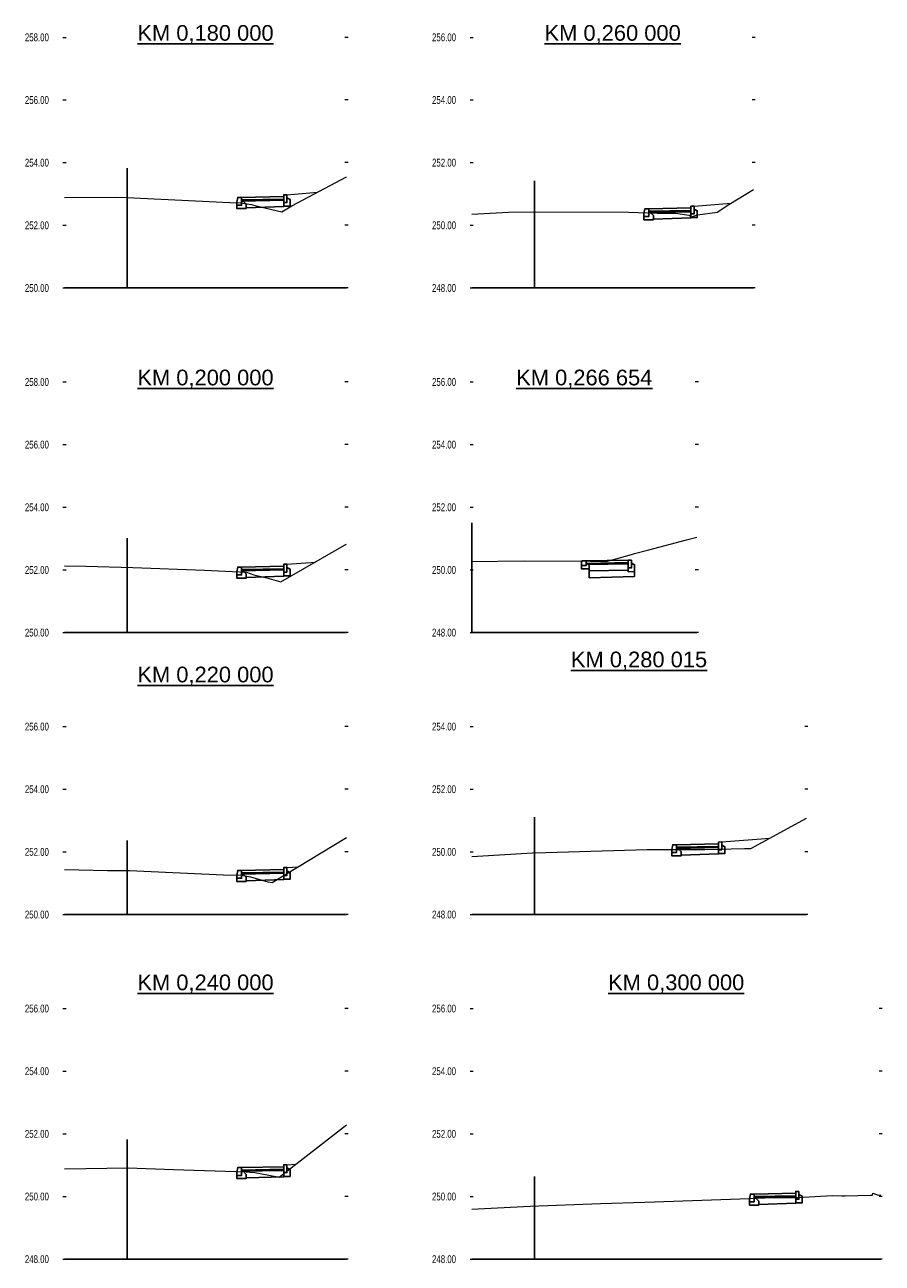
# Model space of a CAD drawing. Header units: millimetres. Extents: x -621312.5 to -621215.2, y -1175955.3 to -1175915.7.
# Tile 3 of 4: x -621262.5 to -621235.2, y -1175955.3 to -1175915.7. Entities that reach past the tile are written whole.
import ezdxf
from ezdxf.enums import TextEntityAlignment as Align

# ---------------------------------------------------------------- set-up
doc = ezdxf.new("R2010")
doc.units = ezdxf.units.MM
doc.linetypes.add('DASHDOT', pattern=[1, 0.5, -0.25, 0, -0.25])
doc.layers.add('++rez_c_nasyp', color=7, linetype='Continuous', lineweight=0, true_color=0x64f000)
doc.layers.add('05_PP_Původní terén', color=7, linetype='Continuous', lineweight=0)
doc.layers.add('59', color=7, linetype='Continuous', lineweight=0)
for name, color, linetype in [('_PIS_obrubník', 2, 'Continuous'), ('_PIS_Osa', 1, 'DASHDOT'), ('_PIS_Popis_Staničení', 5, 'Continuous'), ('_PIS_Srovnávací rovina', 4, 'Continuous'), ('_PIS_Vozovkové souvrství', 6, 'Continuous')]:
    doc.layers.add(name, color=color, linetype=linetype)
doc.styles.add('ROMANS', font='wromans.shx')
doc.styles.add('Style-Arial', font='arial.ttf')

msp = doc.modelspace()

# ---------------------------------------------------------------- linework, layer by layer
at = {"layer": '++rez_c_nasyp', "flags": 128}
for points in [[(-621254.157, -1175921.162), (-621253.18, -1175921.084)], [(-621241.157, -1175921.525), (-621239.976, -1175921.43)], [(-621254.157, -1175932.961), (-621253.244, -1175932.888)], [(-621240.275, -1175941.824), (-621238.74, -1175941.7)], [(-621254.157, -1175942.643), (-621253.795, -1175942.614)], [(-621254.157, -1175952.128), (-621253.871, -1175952.105)]]:
    msp.add_lwpolyline(points, dxfattribs=at)
at = {"layer": '05_PP_Původní terén', "flags": 128}
for points in [[(-621261.257, -1175921.253), (-621259.624, -1175921.243), (-621259.264, -1175921.251), (-621255.98, -1175921.408), (-621255.636, -1175921.422), (-621255.289, -1175921.477), (-621255.252, -1175921.49), (-621255.184, -1175921.511), (-621254.319, -1175921.706), (-621253.997, -1175921.523), (-621252.257, -1175920.588)], [(-621248.257, -1175921.784), (-621247.084, -1175921.724), (-621246.233, -1175921.712), (-621243.253, -1175921.724), (-621242.336, -1175921.753), (-621242.099, -1175921.757), (-621241.755, -1175921.753), (-621241.319, -1175921.82), (-621241.24, -1175921.864), (-621241.044, -1175921.805), (-621240.425, -1175921.715), (-621240.049, -1175921.474), (-621239.257, -1175921.002)], [(-621248.257, -1175932.87), (-621246.583, -1175932.851), (-621244.473, -1175932.859), (-621243.965, -1175932.867), (-621243.157, -1175932.646), (-621243.062, -1175932.62), (-621242.606, -1175932.502), (-621241.398, -1175932.178), (-621241.069, -1175932.099)], [(-621261.257, -1175933.011), (-621260.577, -1175933.023), (-621259.08, -1175933.062), (-621256.792, -1175933.144), (-621255.45, -1175933.215), (-621255.21, -1175933.3), (-621255.029, -1175933.339), (-621254.797, -1175933.39), (-621254.349, -1175933.525), (-621252.316, -1175932.353), (-621252.257, -1175932.32)], [(-621248.257, -1175942.289), (-621246.312, -1175942.173), (-621245.895, -1175942.16), (-621242.657, -1175942.067), (-621241.869, -1175942.067), (-621241.134, -1175942.067), (-621240.957, -1175942.067), (-621240.932, -1175942.066), (-621240.811, -1175942.063), (-621239.551, -1175942.031), (-621239.344, -1175942.027), (-621237.573, -1175941.067)], [(-621261.257, -1175942.698), (-621259.889, -1175942.729), (-621259.181, -1175942.735), (-621256.182, -1175942.867), (-621255.634, -1175942.888), (-621255.377, -1175942.93), (-621255.319, -1175942.933), (-621254.767, -1175943.095), (-621254.626, -1175943.121), (-621252.257, -1175941.676)], [(-621261.257, -1175952.257), (-621259.224, -1175952.228), (-621257.774, -1175952.283), (-621255.462, -1175952.354), (-621255.337, -1175952.366), (-621255.177, -1175952.375), (-621254.792, -1175952.447), (-621254.403, -1175952.518), (-621252.257, -1175950.855)], [(-621248.257, -1175953.546), (-621247.852, -1175953.52), (-621246.39, -1175953.45), (-621244.142, -1175953.368), (-621242.727, -1175953.322), (-621239.389, -1175953.201), (-621238.903, -1175953.183), (-621237.855, -1175953.17), (-621236.751, -1175953.108), (-621236.44, -1175953.123), (-621236.339, -1175953.118), (-621235.528, -1175953.102), (-621235.463, -1175953.095), (-621235.446, -1175953.032), (-621235.279, -1175953.093), (-621235.2, -1175953.091)]]:
    msp.add_lwpolyline(points, dxfattribs=at)
at = {"layer": '59'}
for p, q in [((-621261.307, -1175916.14), (-621261.207, -1175916.14)), ((-621252.207, -1175916.14), (-621252.307, -1175916.14)), ((-621248.307, -1175916.14), (-621248.207, -1175916.14)), ((-621239.207, -1175916.14), (-621239.307, -1175916.14)), ((-621261.307, -1175918.14), (-621261.207, -1175918.14)), ((-621252.207, -1175918.14), (-621252.307, -1175918.14)), ((-621248.307, -1175918.14), (-621248.207, -1175918.14)), ((-621239.207, -1175918.14), (-621239.307, -1175918.14)), ((-621261.307, -1175920.14), (-621261.207, -1175920.14)), ((-621252.207, -1175920.14), (-621252.307, -1175920.14)), ((-621248.307, -1175920.14), (-621248.207, -1175920.14)), ((-621239.207, -1175920.14), (-621239.307, -1175920.14)), ((-621261.307, -1175922.14), (-621261.207, -1175922.14)), ((-621252.207, -1175922.14), (-621252.307, -1175922.14)), ((-621248.307, -1175922.14), (-621248.207, -1175922.14)), ((-621239.207, -1175922.14), (-621239.307, -1175922.14)), ((-621261.307, -1175924.14), (-621261.207, -1175924.14)), ((-621252.207, -1175924.14), (-621252.307, -1175924.14)), ((-621248.307, -1175924.14), (-621248.207, -1175924.14)), ((-621239.207, -1175924.14), (-621239.307, -1175924.14)), ((-621261.307, -1175927.14), (-621261.207, -1175927.14)), ((-621252.207, -1175927.14), (-621252.307, -1175927.14)), ((-621248.307, -1175927.14), (-621248.207, -1175927.14)), ((-621241.019, -1175927.14), (-621241.119, -1175927.14)), ((-621261.307, -1175929.14), (-621261.207, -1175929.14)), ((-621252.207, -1175929.14), (-621252.307, -1175929.14)), ((-621248.307, -1175929.14), (-621248.207, -1175929.14)), ((-621241.019, -1175929.14), (-621241.119, -1175929.14)), ((-621261.307, -1175931.14), (-621261.207, -1175931.14)), ((-621252.207, -1175931.14), (-621252.307, -1175931.14)), ((-621248.307, -1175931.14), (-621248.207, -1175931.14)), ((-621241.019, -1175931.14), (-621241.119, -1175931.14)), ((-621261.307, -1175933.14), (-621261.207, -1175933.14)), ((-621252.207, -1175933.14), (-621252.307, -1175933.14)), ((-621248.307, -1175933.14), (-621248.207, -1175933.14)), ((-621241.019, -1175933.14), (-621241.119, -1175933.14)), ((-621261.307, -1175935.14), (-621261.207, -1175935.14)), ((-621252.207, -1175935.14), (-621252.307, -1175935.14)), ((-621248.307, -1175935.14), (-621248.207, -1175935.14)), ((-621241.019, -1175935.14), (-621241.119, -1175935.14)), ((-621261.307, -1175938.14), (-621261.207, -1175938.14)), ((-621252.207, -1175938.14), (-621252.307, -1175938.14)), ((-621248.307, -1175938.14), (-621248.207, -1175938.14)), ((-621237.523, -1175938.14), (-621237.623, -1175938.14)), ((-621261.307, -1175940.14), (-621261.207, -1175940.14)), ((-621252.207, -1175940.14), (-621252.307, -1175940.14)), ((-621248.307, -1175940.14), (-621248.207, -1175940.14)), ((-621237.523, -1175940.14), (-621237.623, -1175940.14)), ((-621261.307, -1175942.14), (-621261.207, -1175942.14)), ((-621252.207, -1175942.14), (-621252.307, -1175942.14)), ((-621248.307, -1175942.14), (-621248.207, -1175942.14)), ((-621237.523, -1175942.14), (-621237.623, -1175942.14)), ((-621261.307, -1175944.14), (-621261.207, -1175944.14)), ((-621252.207, -1175944.14), (-621252.307, -1175944.14)), ((-621248.307, -1175944.14), (-621248.207, -1175944.14)), ((-621237.523, -1175944.14), (-621237.623, -1175944.14)), ((-621261.307, -1175947.14), (-621261.207, -1175947.14)), ((-621252.207, -1175947.14), (-621252.307, -1175947.14)), ((-621248.307, -1175947.14), (-621248.207, -1175947.14)), ((-621235.15, -1175947.14), (-621235.25, -1175947.14)), ((-621261.307, -1175949.14), (-621261.207, -1175949.14)), ((-621252.207, -1175949.14), (-621252.307, -1175949.14)), ((-621248.307, -1175949.14), (-621248.207, -1175949.14)), ((-621235.15, -1175949.14), (-621235.25, -1175949.14)), ((-621261.307, -1175951.14), (-621261.207, -1175951.14)), ((-621252.207, -1175951.14), (-621252.307, -1175951.14)), ((-621248.307, -1175951.14), (-621248.207, -1175951.14)), ((-621235.15, -1175951.14), (-621235.25, -1175951.14)), ((-621261.307, -1175953.14), (-621261.207, -1175953.14)), ((-621252.207, -1175953.14), (-621252.307, -1175953.14)), ((-621248.307, -1175953.14), (-621248.207, -1175953.14)), ((-621235.15, -1175953.14), (-621235.25, -1175953.14)), ((-621261.307, -1175955.14), (-621261.207, -1175955.14)), ((-621252.207, -1175955.14), (-621252.307, -1175955.14)), ((-621248.307, -1175955.14), (-621248.207, -1175955.14)), ((-621235.15, -1175955.14), (-621235.25, -1175955.14))]:
    msp.add_line(p, q, dxfattribs=at)
at = {"layer": '_PIS_obrubník', "flags": 128}
for points in [[(-621255.607, -1175921.499), (-621255.607, -1175921.249), (-621255.727, -1175921.249), (-621255.757, -1175921.399), (-621255.757, -1175921.499), (-621255.607, -1175921.499)], [(-621255.607, -1175921.499), (-621255.607, -1175921.249), (-621255.727, -1175921.249), (-621255.757, -1175921.399), (-621255.757, -1175921.499), (-621255.607, -1175921.499)], [(-621242.607, -1175921.862), (-621242.607, -1175921.612), (-621242.727, -1175921.612), (-621242.757, -1175921.762), (-621242.757, -1175921.862), (-621242.607, -1175921.862)], [(-621242.607, -1175921.862), (-621242.607, -1175921.612), (-621242.727, -1175921.612), (-621242.757, -1175921.762), (-621242.757, -1175921.862), (-621242.607, -1175921.862)], [(-621244.607, -1175933.003), (-621244.607, -1175932.853), (-621244.737, -1175932.853), (-621244.757, -1175932.873), (-621244.757, -1175933.003), (-621244.607, -1175933.003)], [(-621244.607, -1175933.003), (-621244.607, -1175932.853), (-621244.737, -1175932.853), (-621244.757, -1175932.873), (-621244.757, -1175933.003), (-621244.607, -1175933.003)], [(-621255.607, -1175933.298), (-621255.607, -1175933.048), (-621255.727, -1175933.048), (-621255.757, -1175933.198), (-621255.757, -1175933.298), (-621255.607, -1175933.298)], [(-621255.607, -1175933.298), (-621255.607, -1175933.048), (-621255.727, -1175933.048), (-621255.757, -1175933.198), (-621255.757, -1175933.298), (-621255.607, -1175933.298)], [(-621241.72, -1175942.163), (-621241.72, -1175941.913), (-621241.839, -1175941.913), (-621241.869, -1175942.063), (-621241.869, -1175942.163), (-621241.72, -1175942.163)], [(-621241.72, -1175942.163), (-621241.72, -1175941.913), (-621241.839, -1175941.913), (-621241.869, -1175942.063), (-621241.869, -1175942.163), (-621241.72, -1175942.163)], [(-621255.607, -1175942.98), (-621255.607, -1175942.73), (-621255.727, -1175942.73), (-621255.757, -1175942.88), (-621255.757, -1175942.98), (-621255.607, -1175942.98)], [(-621255.607, -1175942.98), (-621255.607, -1175942.73), (-621255.727, -1175942.73), (-621255.757, -1175942.88), (-621255.757, -1175942.98), (-621255.607, -1175942.98)], [(-621255.607, -1175952.465), (-621255.607, -1175952.215), (-621255.727, -1175952.215), (-621255.757, -1175952.365), (-621255.757, -1175952.465), (-621255.607, -1175952.465)], [(-621255.607, -1175952.465), (-621255.607, -1175952.215), (-621255.727, -1175952.215), (-621255.757, -1175952.365), (-621255.757, -1175952.465), (-621255.607, -1175952.465)], [(-621239.241, -1175953.315), (-621239.241, -1175953.065), (-621239.359, -1175953.065), (-621239.389, -1175953.215), (-621239.389, -1175953.315), (-621239.241, -1175953.315)], [(-621239.241, -1175953.315), (-621239.241, -1175953.065), (-621239.359, -1175953.065), (-621239.389, -1175953.215), (-621239.389, -1175953.315), (-621239.241, -1175953.315)]]:
    msp.add_lwpolyline(points, dxfattribs=at)
for points in [[(-621255.607, -1175921.369), (-621255.557, -1175921.369), (-621255.457, -1175921.469), (-621255.457, -1175921.599), (-621255.757, -1175921.599), (-621255.757, -1175921.499), (-621255.607, -1175921.499), (-621255.607, -1175921.369)], [(-621255.607, -1175921.369), (-621255.557, -1175921.369), (-621255.457, -1175921.469), (-621255.457, -1175921.599), (-621255.757, -1175921.599), (-621255.757, -1175921.499), (-621255.607, -1175921.499), (-621255.607, -1175921.369)], [(-621254.257, -1175921.412), (-621254.257, -1175921.532), (-621254.057, -1175921.532), (-621254.057, -1175921.312), (-621254.157, -1175921.262), (-621254.157, -1175921.412), (-621254.257, -1175921.412)], [(-621254.257, -1175921.412), (-621254.257, -1175921.532), (-621254.057, -1175921.532), (-621254.057, -1175921.312), (-621254.157, -1175921.262), (-621254.157, -1175921.412), (-621254.257, -1175921.412)], [(-621242.607, -1175921.732), (-621242.557, -1175921.732), (-621242.457, -1175921.832), (-621242.457, -1175921.962), (-621242.757, -1175921.962), (-621242.757, -1175921.862), (-621242.607, -1175921.862), (-621242.607, -1175921.732)], [(-621242.607, -1175921.732), (-621242.557, -1175921.732), (-621242.457, -1175921.832), (-621242.457, -1175921.962), (-621242.757, -1175921.962), (-621242.757, -1175921.862), (-621242.607, -1175921.862), (-621242.607, -1175921.732)], [(-621241.257, -1175921.775), (-621241.257, -1175921.895), (-621241.057, -1175921.895), (-621241.057, -1175921.675), (-621241.157, -1175921.625), (-621241.157, -1175921.775), (-621241.257, -1175921.775)], [(-621241.257, -1175921.775), (-621241.257, -1175921.895), (-621241.057, -1175921.895), (-621241.057, -1175921.675), (-621241.157, -1175921.625), (-621241.157, -1175921.775), (-621241.257, -1175921.775)], [(-621244.607, -1175932.903), (-621244.507, -1175933.003), (-621244.507, -1175933.103), (-621244.757, -1175933.103), (-621244.757, -1175933.003), (-621244.607, -1175933.003), (-621244.607, -1175932.903)], [(-621244.607, -1175932.903), (-621244.507, -1175933.003), (-621244.507, -1175933.103), (-621244.757, -1175933.103), (-621244.757, -1175933.003), (-621244.607, -1175933.003), (-621244.607, -1175932.903)], [(-621243.257, -1175933.076), (-621243.257, -1175933.196), (-621243.056, -1175933.195), (-621243.056, -1175932.975), (-621243.157, -1175932.926), (-621243.157, -1175933.076), (-621243.257, -1175933.076)], [(-621243.257, -1175933.076), (-621243.257, -1175933.196), (-621243.056, -1175933.195), (-621243.056, -1175932.975), (-621243.157, -1175932.926), (-621243.157, -1175933.076), (-621243.257, -1175933.076)], [(-621255.607, -1175933.168), (-621255.557, -1175933.168), (-621255.457, -1175933.268), (-621255.457, -1175933.398), (-621255.757, -1175933.398), (-621255.757, -1175933.298), (-621255.607, -1175933.298), (-621255.607, -1175933.168)], [(-621255.607, -1175933.168), (-621255.557, -1175933.168), (-621255.457, -1175933.268), (-621255.457, -1175933.398), (-621255.757, -1175933.398), (-621255.757, -1175933.298), (-621255.607, -1175933.298), (-621255.607, -1175933.168)], [(-621254.257, -1175933.211), (-621254.257, -1175933.331), (-621254.057, -1175933.331), (-621254.057, -1175933.111), (-621254.157, -1175933.061), (-621254.157, -1175933.211), (-621254.257, -1175933.211)], [(-621254.257, -1175933.211), (-621254.257, -1175933.331), (-621254.057, -1175933.331), (-621254.057, -1175933.111), (-621254.157, -1175933.061), (-621254.157, -1175933.211), (-621254.257, -1175933.211)], [(-621241.72, -1175942.033), (-621241.67, -1175942.033), (-621241.57, -1175942.133), (-621241.57, -1175942.263), (-621241.869, -1175942.263), (-621241.869, -1175942.163), (-621241.72, -1175942.163), (-621241.72, -1175942.033)], [(-621241.72, -1175942.033), (-621241.67, -1175942.033), (-621241.57, -1175942.133), (-621241.57, -1175942.263), (-621241.869, -1175942.263), (-621241.869, -1175942.163), (-621241.72, -1175942.163), (-621241.72, -1175942.033)], [(-621240.375, -1175942.075), (-621240.375, -1175942.195), (-621240.176, -1175942.194), (-621240.176, -1175941.974), (-621240.275, -1175941.924), (-621240.275, -1175942.074), (-621240.375, -1175942.075)], [(-621240.375, -1175942.075), (-621240.375, -1175942.195), (-621240.176, -1175942.194), (-621240.176, -1175941.974), (-621240.275, -1175941.924), (-621240.275, -1175942.074), (-621240.375, -1175942.075)], [(-621254.257, -1175942.893), (-621254.257, -1175943.013), (-621254.057, -1175943.013), (-621254.057, -1175942.793), (-621254.157, -1175942.743), (-621254.157, -1175942.893), (-621254.257, -1175942.893)], [(-621254.257, -1175942.893), (-621254.257, -1175943.013), (-621254.057, -1175943.013), (-621254.057, -1175942.793), (-621254.157, -1175942.743), (-621254.157, -1175942.893), (-621254.257, -1175942.893)], [(-621255.607, -1175942.85), (-621255.557, -1175942.85), (-621255.457, -1175942.95), (-621255.457, -1175943.08), (-621255.757, -1175943.08), (-621255.757, -1175942.98), (-621255.607, -1175942.98), (-621255.607, -1175942.85)], [(-621255.607, -1175942.85), (-621255.557, -1175942.85), (-621255.457, -1175942.95), (-621255.457, -1175943.08), (-621255.757, -1175943.08), (-621255.757, -1175942.98), (-621255.607, -1175942.98), (-621255.607, -1175942.85)], [(-621254.257, -1175952.378), (-621254.257, -1175952.498), (-621254.057, -1175952.498), (-621254.057, -1175952.278), (-621254.157, -1175952.228), (-621254.157, -1175952.378), (-621254.257, -1175952.378)], [(-621254.257, -1175952.378), (-621254.257, -1175952.498), (-621254.057, -1175952.498), (-621254.057, -1175952.278), (-621254.157, -1175952.228), (-621254.157, -1175952.378), (-621254.257, -1175952.378)], [(-621255.607, -1175952.335), (-621255.557, -1175952.335), (-621255.457, -1175952.435), (-621255.457, -1175952.565), (-621255.757, -1175952.565), (-621255.757, -1175952.465), (-621255.607, -1175952.465), (-621255.607, -1175952.335)], [(-621255.607, -1175952.335), (-621255.557, -1175952.335), (-621255.457, -1175952.435), (-621255.457, -1175952.565), (-621255.757, -1175952.565), (-621255.757, -1175952.465), (-621255.607, -1175952.465), (-621255.607, -1175952.335)], [(-621237.909, -1175953.227), (-621237.909, -1175953.347), (-621237.712, -1175953.347), (-621237.712, -1175953.127), (-621237.811, -1175953.077), (-621237.811, -1175953.227), (-621237.909, -1175953.227)], [(-621237.909, -1175953.227), (-621237.909, -1175953.347), (-621237.712, -1175953.347), (-621237.712, -1175953.127), (-621237.811, -1175953.077), (-621237.811, -1175953.227), (-621237.909, -1175953.227)], [(-621239.241, -1175953.185), (-621239.192, -1175953.185), (-621239.093, -1175953.285), (-621239.093, -1175953.415), (-621239.389, -1175953.415), (-621239.389, -1175953.315), (-621239.241, -1175953.315), (-621239.241, -1175953.185)], [(-621239.241, -1175953.185), (-621239.192, -1175953.185), (-621239.093, -1175953.285), (-621239.093, -1175953.415), (-621239.389, -1175953.415), (-621239.389, -1175953.315), (-621239.241, -1175953.315), (-621239.241, -1175953.185)]]:
    msp.add_lwpolyline(points, close=True, dxfattribs=at)
at = {"layer": '_PIS_obrubník'}
for points in [[(-621254.157, -1175921.162), (-621254.257, -1175921.162), (-621254.257, -1175921.412), (-621254.157, -1175921.412)], [(-621254.157, -1175921.162), (-621254.257, -1175921.162), (-621254.257, -1175921.412), (-621254.157, -1175921.412)], [(-621241.157, -1175921.525), (-621241.257, -1175921.525), (-621241.257, -1175921.775), (-621241.157, -1175921.775)], [(-621241.157, -1175921.525), (-621241.257, -1175921.525), (-621241.257, -1175921.775), (-621241.157, -1175921.775)], [(-621243.157, -1175932.826), (-621243.257, -1175932.826), (-621243.257, -1175933.076), (-621243.157, -1175933.076)], [(-621243.157, -1175932.826), (-621243.257, -1175932.826), (-621243.257, -1175933.076), (-621243.157, -1175933.076)], [(-621254.157, -1175932.961), (-621254.257, -1175932.961), (-621254.257, -1175933.211), (-621254.157, -1175933.211)], [(-621254.157, -1175932.961), (-621254.257, -1175932.961), (-621254.257, -1175933.211), (-621254.157, -1175933.211)], [(-621240.275, -1175941.824), (-621240.375, -1175941.825), (-621240.375, -1175942.075), (-621240.275, -1175942.074)], [(-621240.275, -1175941.824), (-621240.375, -1175941.825), (-621240.375, -1175942.075), (-621240.275, -1175942.074)], [(-621254.157, -1175942.643), (-621254.257, -1175942.643), (-621254.257, -1175942.893), (-621254.157, -1175942.893)], [(-621254.157, -1175942.643), (-621254.257, -1175942.643), (-621254.257, -1175942.893), (-621254.157, -1175942.893)], [(-621254.157, -1175952.128), (-621254.257, -1175952.128), (-621254.257, -1175952.378), (-621254.157, -1175952.378)], [(-621254.157, -1175952.128), (-621254.257, -1175952.128), (-621254.257, -1175952.378), (-621254.157, -1175952.378)], [(-621237.811, -1175952.977), (-621237.909, -1175952.977), (-621237.909, -1175953.227), (-621237.811, -1175953.227)], [(-621237.811, -1175952.977), (-621237.909, -1175952.977), (-621237.909, -1175953.227), (-621237.811, -1175953.227)]]:
    msp.add_3dface(points, dxfattribs=at)
at = {"layer": '_PIS_Osa', "ltscale": 10}
for p, q in [((-621259.257, -1175920.32), (-621259.257, -1175924.14)), ((-621246.257, -1175920.724), (-621246.257, -1175924.14)), ((-621248.257, -1175931.638), (-621248.257, -1175935.14)), ((-621259.257, -1175932.124), (-621259.257, -1175935.14)), ((-621246.256, -1175941.033), (-621246.256, -1175944.14)), ((-621259.257, -1175941.775), (-621259.257, -1175944.14)), ((-621259.257, -1175951.316), (-621259.257, -1175955.14)), ((-621246.253, -1175952.499), (-621246.253, -1175955.14))]:
    msp.add_line(p, q, dxfattribs=at)
at = {"layer": '_PIS_Srovnávací rovina'}
for p, q in [((-621261.257, -1175924.14), (-621252.257, -1175924.14)), ((-621248.257, -1175924.14), (-621239.257, -1175924.14)), ((-621261.257, -1175935.14), (-621252.257, -1175935.14)), ((-621248.257, -1175935.14), (-621241.069, -1175935.14)), ((-621261.257, -1175944.14), (-621252.257, -1175944.14)), ((-621248.257, -1175944.14), (-621237.573, -1175944.14)), ((-621261.257, -1175955.14), (-621252.257, -1175955.14)), ((-621248.257, -1175955.14), (-621235.2, -1175955.14))]:
    msp.add_line(p, q, dxfattribs=at)
at = {"layer": '_PIS_Vozovkové souvrství', "flags": 128}
for points in [[(-621254.257, -1175921.342), (-621255.607, -1175921.369), (-621255.557, -1175921.369), (-621255.457, -1175921.469), (-621255.457, -1175921.578), (-621254.257, -1175921.542), (-621254.257, -1175921.342)], [(-621254.257, -1175921.342), (-621255.607, -1175921.369), (-621255.557, -1175921.369), (-621255.457, -1175921.469), (-621255.457, -1175921.578), (-621254.257, -1175921.542), (-621254.257, -1175921.342)], [(-621241.257, -1175921.705), (-621242.607, -1175921.732), (-621242.557, -1175921.732), (-621242.457, -1175921.832), (-621242.457, -1175921.941), (-621241.257, -1175921.905), (-621241.257, -1175921.705)], [(-621241.257, -1175921.705), (-621242.607, -1175921.732), (-621242.557, -1175921.732), (-621242.457, -1175921.832), (-621242.457, -1175921.941), (-621241.257, -1175921.905), (-621241.257, -1175921.705)], [(-621254.257, -1175933.141), (-621255.607, -1175933.168), (-621255.557, -1175933.168), (-621255.457, -1175933.268), (-621255.457, -1175933.377), (-621254.257, -1175933.341), (-621254.257, -1175933.141)], [(-621254.257, -1175933.141), (-621255.607, -1175933.168), (-621255.557, -1175933.168), (-621255.457, -1175933.268), (-621255.457, -1175933.377), (-621254.257, -1175933.341), (-621254.257, -1175933.141)], [(-621243.056, -1175933.347), (-621244.507, -1175933.391), (-621244.507, -1175933.171), (-621243.257, -1175933.146), (-621243.257, -1175933.196), (-621243.056, -1175933.195), (-621243.056, -1175933.347)], [(-621243.056, -1175933.347), (-621244.507, -1175933.391), (-621244.507, -1175933.171), (-621243.257, -1175933.146), (-621243.257, -1175933.196), (-621243.056, -1175933.195), (-621243.056, -1175933.347)], [(-621240.375, -1175942.005), (-621241.72, -1175942.033), (-621241.67, -1175942.033), (-621241.57, -1175942.133), (-621241.57, -1175942.242), (-621240.375, -1175942.205), (-621240.375, -1175942.005)], [(-621240.375, -1175942.005), (-621241.72, -1175942.033), (-621241.67, -1175942.033), (-621241.57, -1175942.133), (-621241.57, -1175942.242), (-621240.375, -1175942.205), (-621240.375, -1175942.005)], [(-621254.257, -1175942.823), (-621255.607, -1175942.85), (-621255.557, -1175942.85), (-621255.457, -1175942.95), (-621255.457, -1175943.059), (-621254.257, -1175943.023), (-621254.257, -1175942.823)], [(-621254.257, -1175942.823), (-621255.607, -1175942.85), (-621255.557, -1175942.85), (-621255.457, -1175942.95), (-621255.457, -1175943.059), (-621254.257, -1175943.023), (-621254.257, -1175942.823)], [(-621254.257, -1175952.308), (-621255.607, -1175952.335), (-621255.557, -1175952.335), (-621255.457, -1175952.435), (-621255.457, -1175952.544), (-621254.257, -1175952.508), (-621254.257, -1175952.308)], [(-621254.257, -1175952.308), (-621255.607, -1175952.335), (-621255.557, -1175952.335), (-621255.457, -1175952.435), (-621255.457, -1175952.544), (-621254.257, -1175952.508), (-621254.257, -1175952.308)], [(-621237.909, -1175953.157), (-621239.241, -1175953.185), (-621239.192, -1175953.185), (-621239.093, -1175953.285), (-621239.093, -1175953.394), (-621237.909, -1175953.357), (-621237.909, -1175953.157)], [(-621237.909, -1175953.157), (-621239.241, -1175953.185), (-621239.192, -1175953.185), (-621239.093, -1175953.285), (-621239.093, -1175953.394), (-621237.909, -1175953.357), (-621237.909, -1175953.157)]]:
    msp.add_lwpolyline(points, close=True, dxfattribs=at)
for points in [[(-621243.257, -1175932.826), (-621244.607, -1175932.853), (-621244.607, -1175932.903), (-621244.578, -1175932.932), (-621243.257, -1175932.906), (-621243.257, -1175932.826)], [(-621243.257, -1175932.826), (-621244.607, -1175932.853), (-621244.607, -1175932.903), (-621244.578, -1175932.932), (-621243.257, -1175932.906), (-621243.257, -1175932.826)], [(-621243.257, -1175932.946), (-621244.539, -1175932.971), (-621244.507, -1175933.003), (-621244.507, -1175933.171), (-621243.257, -1175933.146), (-621243.257, -1175932.946)], [(-621243.257, -1175932.946), (-621244.539, -1175932.971), (-621244.507, -1175933.003), (-621244.507, -1175933.171), (-621243.257, -1175933.146), (-621243.257, -1175932.946)]]:
    msp.add_lwpolyline(points, dxfattribs=at)
at = {"layer": '_PIS_Vozovkové souvrství'}
for points in [[(-621254.257, -1175921.222), (-621255.607, -1175921.249), (-621255.607, -1175921.329), (-621254.257, -1175921.302)], [(-621254.257, -1175921.222), (-621255.607, -1175921.249), (-621255.607, -1175921.329), (-621254.257, -1175921.302)], [(-621254.257, -1175921.302), (-621255.607, -1175921.329), (-621255.607, -1175921.369), (-621254.257, -1175921.342)], [(-621254.257, -1175921.302), (-621255.607, -1175921.329), (-621255.607, -1175921.369), (-621254.257, -1175921.342)], [(-621241.257, -1175921.585), (-621242.607, -1175921.612), (-621242.607, -1175921.692), (-621241.257, -1175921.665)], [(-621241.257, -1175921.585), (-621242.607, -1175921.612), (-621242.607, -1175921.692), (-621241.257, -1175921.665)], [(-621241.257, -1175921.665), (-621242.607, -1175921.692), (-621242.607, -1175921.732), (-621241.257, -1175921.705)], [(-621241.257, -1175921.665), (-621242.607, -1175921.692), (-621242.607, -1175921.732), (-621241.257, -1175921.705)], [(-621243.257, -1175932.906), (-621244.578, -1175932.932), (-621244.539, -1175932.971), (-621243.257, -1175932.946)], [(-621243.257, -1175932.906), (-621244.578, -1175932.932), (-621244.539, -1175932.971), (-621243.257, -1175932.946)], [(-621254.257, -1175933.021), (-621255.607, -1175933.048), (-621255.607, -1175933.128), (-621254.257, -1175933.101)], [(-621254.257, -1175933.021), (-621255.607, -1175933.048), (-621255.607, -1175933.128), (-621254.257, -1175933.101)], [(-621254.257, -1175933.101), (-621255.607, -1175933.128), (-621255.607, -1175933.168), (-621254.257, -1175933.141)], [(-621254.257, -1175933.101), (-621255.607, -1175933.128), (-621255.607, -1175933.168), (-621254.257, -1175933.141)], [(-621240.375, -1175941.885), (-621241.72, -1175941.913), (-621241.72, -1175941.993), (-621240.375, -1175941.965)], [(-621240.375, -1175941.885), (-621241.72, -1175941.913), (-621241.72, -1175941.993), (-621240.375, -1175941.965)], [(-621240.375, -1175941.965), (-621241.72, -1175941.993), (-621241.72, -1175942.033), (-621240.375, -1175942.005)], [(-621240.375, -1175941.965), (-621241.72, -1175941.993), (-621241.72, -1175942.033), (-621240.375, -1175942.005)], [(-621254.257, -1175942.703), (-621255.607, -1175942.73), (-621255.607, -1175942.81), (-621254.257, -1175942.783)], [(-621254.257, -1175942.703), (-621255.607, -1175942.73), (-621255.607, -1175942.81), (-621254.257, -1175942.783)], [(-621254.257, -1175942.783), (-621255.607, -1175942.81), (-621255.607, -1175942.85), (-621254.257, -1175942.823)], [(-621254.257, -1175942.783), (-621255.607, -1175942.81), (-621255.607, -1175942.85), (-621254.257, -1175942.823)], [(-621254.257, -1175952.188), (-621255.607, -1175952.215), (-621255.607, -1175952.295), (-621254.257, -1175952.268)], [(-621254.257, -1175952.188), (-621255.607, -1175952.215), (-621255.607, -1175952.295), (-621254.257, -1175952.268)], [(-621254.257, -1175952.268), (-621255.607, -1175952.295), (-621255.607, -1175952.335), (-621254.257, -1175952.308)], [(-621254.257, -1175952.268), (-621255.607, -1175952.295), (-621255.607, -1175952.335), (-621254.257, -1175952.308)], [(-621237.909, -1175953.037), (-621239.241, -1175953.065), (-621239.241, -1175953.145), (-621237.909, -1175953.117)], [(-621237.909, -1175953.037), (-621239.241, -1175953.065), (-621239.241, -1175953.145), (-621237.909, -1175953.117)], [(-621237.909, -1175953.117), (-621239.241, -1175953.145), (-621239.241, -1175953.185), (-621237.909, -1175953.157)], [(-621237.909, -1175953.117), (-621239.241, -1175953.145), (-621239.241, -1175953.185), (-621237.909, -1175953.157)]]:
    msp.add_3dface(points, dxfattribs=at)

# ---------------------------------------------------------------- texts
at = {"layer": '59', "style": 'ROMANS', "width": 0.75}
for s, p in [('258.00', (-621261.757, -1175916.14)), ('256.00', (-621248.757, -1175916.14)), ('256.00', (-621261.757, -1175918.14)), ('254.00', (-621248.757, -1175918.14)), ('254.00', (-621261.757, -1175920.14)), ('252.00', (-621248.757, -1175920.14)), ('252.00', (-621261.757, -1175922.14)), ('250.00', (-621248.757, -1175922.14)), ('250.00', (-621261.757, -1175924.14)), ('248.00', (-621248.757, -1175924.14)), ('258.00', (-621261.757, -1175927.14)), ('256.00', (-621248.757, -1175927.14)), ('256.00', (-621261.757, -1175929.14)), ('254.00', (-621248.757, -1175929.14)), ('254.00', (-621261.757, -1175931.14)), ('252.00', (-621248.757, -1175931.14)), ('252.00', (-621261.757, -1175933.14)), ('250.00', (-621248.757, -1175933.14)), ('250.00', (-621261.757, -1175935.14)), ('248.00', (-621248.757, -1175935.14)), ('256.00', (-621261.757, -1175938.14)), ('254.00', (-621248.757, -1175938.14)), ('254.00', (-621261.757, -1175940.14)), ('252.00', (-621248.757, -1175940.14)), ('252.00', (-621261.757, -1175942.14)), ('250.00', (-621248.757, -1175942.14)), ('250.00', (-621261.757, -1175944.14)), ('248.00', (-621248.757, -1175944.14)), ('256.00', (-621261.757, -1175947.14)), ('256.00', (-621248.757, -1175947.14)), ('254.00', (-621261.757, -1175949.14)), ('254.00', (-621248.757, -1175949.14)), ('252.00', (-621261.757, -1175951.14)), ('252.00', (-621248.757, -1175951.14)), ('250.00', (-621261.757, -1175953.14)), ('250.00', (-621248.757, -1175953.14)), ('248.00', (-621261.757, -1175955.14)), ('248.00', (-621248.757, -1175955.14))]:
    msp.add_text(s, height=0.25, dxfattribs=at).set_placement(p, align=Align.MIDDLE_RIGHT)
at = {"layer": '_PIS_Popis_Staničení', "style": 'Style-Arial'}
for s, p in [('%%UKM 0,180 000', (-621256.757, -1175915.998)), ('%%UKM 0,260 000', (-621243.757, -1175915.998)), ('%%UKM 0,200 000', (-621256.757, -1175926.998)), ('%%UKM 0,266 654', (-621244.663, -1175926.998)), ('%%UKM 0,280 015', (-621242.915, -1175935.998)), ('%%UKM 0,220 000', (-621256.757, -1175936.478)), ('%%UKM 0,240 000', (-621256.757, -1175946.305)), ('%%UKM 0,300 000', (-621241.729, -1175946.305))]:
    msp.add_text(s, height=0.5, dxfattribs=at).set_placement(p, align=Align.MIDDLE_CENTER)

doc.saveas('drawing.dxf')
